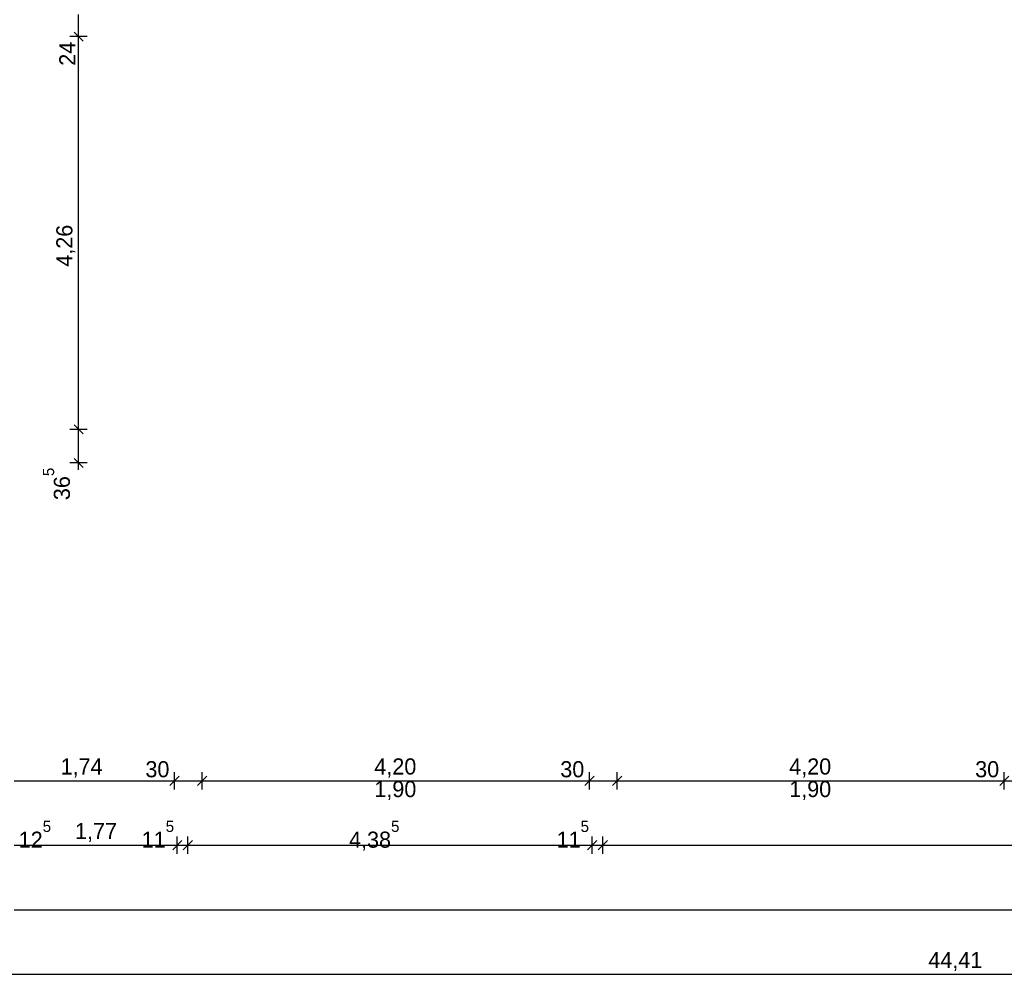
# Model space of a CAD drawing. Extents: x -28.8 to 50.4, y -5.6 to 85.1.
# Tile 3 of 29: x 12.1 to 22.7, y -5.5 to 4.8. Entities that reach past the tile are written whole.
import ezdxf

# ---------------------------------------------------------------- set-up
doc = ezdxf.new("R2010")
doc.units = 0
doc.header["$MEASUREMENT"] = 0
doc.layers.add('0._EG_2_P_BM_AUSSEN', color=7, linetype='Continuous')
doc.styles.add('ERSTELLTER_STIL_2', font='txt')

msp = doc.modelspace()

# ---------------------------------------------------------------- linework, layer by layer
at = {"layer": '0._EG_2_P_BM_AUSSEN', "linetype": 'Continuous', "ltscale": 1000}
for p, q in [((12.69, 4.625), (12.69, 4.865)), ((12.784, 4.625), (12.596, 4.625)), ((12.64, 4.675), (12.74, 4.575)), ((12.69, 0.365), (12.69, 4.625)), ((12.784, 0.365), (12.596, 0.365)), ((12.64, 0.415), (12.74, 0.315)), ((12.69, 0), (12.69, 0.365)), ((12.784, 0), (12.596, 0)), ((12.64, 0.05), (12.74, -0.05)), ((12.69, -0.075), (12.69, 0)), ((13.78, -3.397), (13.68, -3.497)), ((13.73, -3.541), (13.73, -3.353)), ((14.08, -3.397), (13.98, -3.497)), ((14.03, -3.541), (14.03, -3.353)), ((18.28, -3.397), (18.18, -3.497)), ((18.23, -3.541), (18.23, -3.353)), ((18.58, -3.397), (18.48, -3.497)), ((18.53, -3.541), (18.53, -3.353)), ((22.78, -3.397), (22.68, -3.497)), ((22.73, -3.541), (22.73, -3.353)), ((11.99, -3.447), (13.73, -3.447)), ((13.73, -3.447), (14.03, -3.447)), ((14.03, -3.447), (18.23, -3.447)), ((18.23, -3.447), (18.53, -3.447)), ((18.53, -3.447), (22.73, -3.447)), ((22.73, -3.447), (23.03, -3.447)), ((13.76, -4.241), (13.76, -4.053)), ((13.875, -4.241), (13.875, -4.053)), ((18.26, -4.241), (18.26, -4.053)), ((18.375, -4.241), (18.375, -4.053)), ((11.99, -4.147), (13.76, -4.147)), ((13.81, -4.097), (13.71, -4.197)), ((13.76, -4.147), (13.875, -4.147)), ((13.925, -4.097), (13.825, -4.197)), ((13.875, -4.147), (18.26, -4.147)), ((18.31, -4.097), (18.21, -4.197)), ((18.26, -4.147), (18.375, -4.147)), ((18.425, -4.097), (18.325, -4.197)), ((18.375, -4.147), (36.26, -4.147)), ((11.99, -4.847), (36.76, -4.847)), ((0, -5.547), (44.41, -5.547))]:
    msp.add_line(p, q, dxfattribs=at)

# ---------------------------------------------------------------- texts
at = {"layer": '0._EG_2_P_BM_AUSSEN', "linetype": 'Continuous', "char_height": 0.175, "attachment_point": 7, "rotation": 90, "style": 'ERSTELLTER_STIL_2'}
for s, insert in [('{24}', (12.655, 4.309)), ('{4,26}', (12.655, 2.129)), ('{36\\A1{\\H0.7x;\\S5^  ;}}', (12.598, -0.403))]:
    msp.add_mtext(s, dxfattribs=dict(at, insert=insert))
at = {"layer": '0._EG_2_P_BM_AUSSEN', "linetype": 'Continuous', "char_height": 0.175, "attachment_point": 7, "style": 'ERSTELLTER_STIL_2'}
for s, insert in [('{1,74}', (12.494, -3.412)), ('{30}', (13.414, -3.412)), ('{4,20}', (15.897, -3.412)), ('{30}', (17.914, -3.412)), ('{4,20}', (20.397, -3.412)), ('{30}', (22.414, -3.412)), ('{1,90}', (15.897, -3.657)), ('{1,90}', (20.397, -3.657)), ('{12\\A1{\\H0.7x;\\S5^  ;}}', (12.04, -4.174)), ('{1,77}', (12.651, -4.112)), ('{11\\A1{\\H0.7x;\\S5^  ;}}', (13.374, -4.174)), ('{4,38\\A1{\\H0.7x;\\S5^  ;}}', (15.623, -4.206)), ('{11\\A1{\\H0.7x;\\S5^  ;}}', (17.874, -4.174)), ('{44,41}', (21.906, -5.512))]:
    msp.add_mtext(s, dxfattribs=dict(at, insert=insert))

doc.saveas('drawing.dxf')
